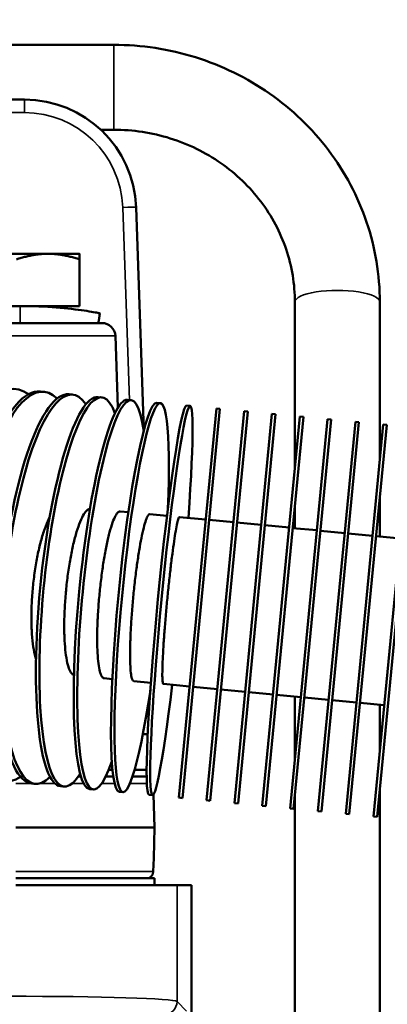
# Model space of a CAD drawing. Header units: inches. Extents: x 1 to 237, y 4 to 150.
# Tile 86 of 151: x 121 to 122.64, y 127.58 to 131.99. Entities that reach past the tile are written whole.
import ezdxf

# ---------------------------------------------------------------- set-up
doc = ezdxf.new("R2010")
doc.units = ezdxf.units.IN
doc.header["$LTSCALE"] = 7
doc.header["$MEASUREMENT"] = 0
for name, color, linetype, lineweight in [('Dimension (ANSI)', 7, 'Continuous', 25), ('Visible (ANSI)', 7, 'Continuous', 50), ('Visible Narrow (ANSI)', 7, 'Continuous', 35)]:
    doc.layers.add(name, color=color, linetype=linetype, lineweight=lineweight)
doc.styles.add('Dimension Text', font='tahoma.ttf')
doc.dimstyles.new('Dual Dimension', dxfattribs={"dimscale": 7, "dimtxt": 0.12, "dimasz": 0.098425, "dimexe": 0.125, "dimexo": 0.0625, "dimgap": 0.031496, "dimtad": 0, "dimtih": 1, "dimtoh": 1, "dimrnd": 1e-08, "dimzin": 4, "dimdsep": 46, "dimtxsty": 'Dimension Text', "dimcen": 0.09, "dimdle": 0.393701, "dimclrd": 256, "dimclre": 256, "dimclrt": 256, "dimadec": 0, "dimazin": 1, "dimtfac": 1, "dimtofl": 0, "dimtmove": 0, "dimatfit": 3, "dimfxl": 1, "dimtolj": 1, "dimtzin": 4, "dimlwd": -1, "dimlwe": -1, "dimarcsym": 0})

# ---------------------------------------------------------------- blocks, each defined once
blk = doc.blocks.new('*D10')
at = {"layer": 'Defpoints', "color": 0, "transparency": 16777216}
for p in [(131.3383, 137.621), (131.3383, 124.9932), (102.5867, 109.4322)]:
    blk.add_point(p, dxfattribs=at)
at = {"layer": 'Dimension (ANSI)', "transparency": 16777216}
for p, q in [((102.5867, 109.8697), (102.5867, 138.496)), ((131.3383, 125.4307), (131.3383, 138.496)), ((103.2756, 137.621), (113.0514, 137.621)), ((130.6494, 137.621), (120.8736, 137.621))]:
    blk.add_line(p, q, dxfattribs=at)
for points in [[(103.2756, 137.7358), (103.2756, 137.5062), (102.5867, 137.621)], [(130.6494, 137.7358), (130.6494, 137.5062), (131.3383, 137.621)]]:
    blk.add_solid(points, dxfattribs=at)
at = {"layer": 'Dimension (ANSI)', "transparency": 16777216, "insert": (116.9625, 137.621), "char_height": 0.84, "attachment_point": 5, "style": 'Dimension Text'}
blk.add_mtext('\\A1;{\\H3.0x;(}\\S28.75^ 730.3 mm;{\\H3.0x;)}', dxfattribs=at)

msp = doc.modelspace()

# ---------------------------------------------------------------- linework, layer by layer
at = {"layer": 'Visible (ANSI)'}
for p, q in [((119.6655, 131.8767), (121.4185, 131.8767)), ((121.0185, 131.6317), (119.9939, 131.6317)), ((121.2673, 131.4967), (121.2673, 131.4967)), ((121.3601, 131.4967), (121.4185, 131.4967)), ((121.553, 130.1515), (121.5182, 131.1491)), ((121.124, 130.9417), (120.843, 130.9417)), ((121.2645, 130.9417), (121.124, 130.9417)), ((121.2645, 130.7077), (121.2645, 130.9166)), ((120.9975, 130.7077), (121.0001, 130.7077)), ((121.2645, 130.7077), (121.0001, 130.7077)), ((121.171, 130.7006), (121.171, 130.7077)), ((122.2285, 130.7254), (122.2285, 129.9853)), ((122.6085, 130.7254), (122.6085, 130.0193)), ((120.6014, 130.6317), (121.3656, 130.6317)), ((121.4255, 130.5738), (121.4367, 130.253)), ((121.0905, 130.3253), (121.1057, 130.3239)), ((121.2185, 130.313), (121.234, 130.3115)), ((121.3482, 130.3005), (121.3638, 130.299)), ((121.4793, 130.2879), (121.495, 130.2864)), ((121.6114, 130.2752), (121.6272, 130.2737)), ((121.7441, 130.2624), (121.76, 130.2609)), ((121.8772, 130.2496), (121.7095, 128.5077)), ((121.7254, 128.5061), (121.8931, 130.2481)), ((122.0016, 130.2376), (121.8339, 128.4957)), ((121.8498, 128.4941), (122.0176, 130.2361)), ((121.8772, 130.2496), (121.8931, 130.2481)), ((122.1261, 130.2256), (121.9583, 128.4837)), ((121.9743, 128.4822), (122.142, 130.2241)), ((122.0016, 130.2376), (122.0176, 130.2361)), ((122.2505, 130.2137), (122.0828, 128.4717)), ((122.0987, 128.4702), (122.2664, 130.2121)), ((122.1261, 130.2256), (122.142, 130.2241)), ((122.2505, 130.2137), (122.2664, 130.2121)), ((122.3749, 130.2017), (122.2072, 128.4597)), ((122.2231, 128.4582), (122.3908, 130.2001)), ((122.4993, 130.1897), (122.3316, 128.4478)), ((122.3475, 128.4462), (122.5153, 130.1882)), ((122.3749, 130.2017), (122.3908, 130.2001)), ((122.6238, 130.1777), (122.456, 128.4358)), ((122.472, 128.4342), (122.6397, 130.1762)), ((122.4993, 130.1897), (122.5153, 130.1882)), ((122.6238, 130.1777), (122.6397, 130.1762)), ((122.7482, 130.1657), (122.5805, 128.4238)), ((122.5964, 128.4223), (122.7641, 130.1642)), ((122.2285, 129.8184), (122.2285, 129.7135)), ((122.6085, 129.8523), (122.6085, 129.6769)), ((121.4838, 129.7852), (121.4471, 129.7887)), ((121.6563, 129.7686), (121.5793, 129.776)), ((121.8293, 129.7519), (121.7121, 129.7632)), ((121.9537, 129.7399), (121.8452, 129.7504)), ((122.0781, 129.7279), (121.9696, 129.7384)), ((122.2026, 129.716), (122.0941, 129.7264)), ((122.327, 129.704), (122.2185, 129.7144)), ((122.4514, 129.692), (122.3429, 129.7024)), ((122.5758, 129.68), (122.4673, 129.6905)), ((122.7003, 129.668), (122.5918, 129.6785)), ((121.3752, 129.0422), (121.4119, 129.0386)), ((121.5074, 129.0294), (121.5844, 129.022)), ((121.6402, 129.0166), (121.7574, 129.0054)), ((121.8818, 128.9934), (121.7733, 129.0038)), ((122.0063, 128.9814), (121.8978, 128.9918)), ((122.1307, 128.9694), (122.0222, 128.9799)), ((122.2551, 128.9574), (122.1466, 128.9679)), ((122.2285, 128.96), (122.2285, 128.6812)), ((122.3795, 128.9454), (122.271, 128.9559)), ((122.5039, 128.9335), (122.3955, 128.9439)), ((122.6284, 128.9215), (122.5199, 128.9319)), ((122.6085, 128.9234), (122.6085, 128.7151)), ((121.5704, 128.7917), (121.5485, 128.7917)), ((121.3955, 128.6317), (121.4128, 128.6317)), ((121.5112, 128.6317), (121.5655, 128.6317)), ((121.2596, 128.6017), (121.2719, 128.6017)), ((121.3821, 128.6017), (121.4165, 128.6017)), ((121.5019, 128.6017), (121.5656, 128.6017)), ((121.0508, 128.5711), (121.0662, 128.5696)), ((121.1805, 128.5586), (121.1961, 128.5571)), ((121.3116, 128.546), (121.3273, 128.5445)), ((122.6085, 128.5481), (122.6085, 125.4448)), ((121.4436, 128.5333), (121.4595, 128.5317)), ((121.5764, 128.5205), (121.5923, 128.5189)), ((121.5966, 128.5221), (121.6005, 128.3742)), ((121.7095, 128.5077), (121.7254, 128.5061)), ((121.8339, 128.4957), (121.8498, 128.4941)), ((122.2285, 128.5142), (122.2285, 127.4816)), ((121.9583, 128.4837), (121.9743, 128.4822)), ((122.0828, 128.4717), (122.0987, 128.4702)), ((122.2072, 128.4597), (122.2231, 128.4582)), ((122.3316, 128.4478), (122.3475, 128.4462)), ((122.456, 128.4358), (122.472, 128.4342)), ((122.5805, 128.4238), (122.5964, 128.4223)), ((120.9805, 128.3742), (121.6005, 128.3742)), ((121.6005, 128.3742), (121.5969, 128.2368)), ((121.5953, 128.1768), (121.5969, 128.2368)), ((121.6005, 128.1467), (120.9805, 128.1467)), ((121.6005, 128.1467), (121.6005, 128.1167)), ((120.9805, 128.1167), (121.2536, 128.1167)), ((121.2536, 128.1167), (121.7014, 128.1167)), ((121.7655, 128.1167), (121.7014, 128.1167)), ((121.7655, 127.5372), (121.7655, 128.1167))]:
    msp.add_line(p, q, dxfattribs=at)
for centre, radius, start, end in [((121.0185, 131.1317), 0.5, 2, 90), ((121.3656, 130.5717), 0.06, 2, 90), ((121.5373, 128.8817), 0.06, 47.4363, 53.5477), ((121.5643, 128.5707), 0.031, 87.6295, 90), ((121.5643, 128.1777), 0.031, 270, 358.5)]:
    msp.add_arc(centre, radius, start, end, dxfattribs=at)
for centre, major_axis, ratio, start_param, end_param in [((120.8956, 129.4651), (0.0839, 0.871), 0.347305, 6.084719, 9.623244), ((121.0219, 129.4529), (0.0839, 0.871), 0.299363, 6.045469, 9.662494), ((121.1501, 129.4406), (0.0839, 0.871), 0.250653, 5.988634, 9.719329), ((121.28, 129.4281), (0.0839, 0.871), 0.201299, 5.897922, 9.810042), ((121.4112, 129.4154), (0.0839, 0.871), 0.151428, 5.726035, 9.981928), ((121.5433, 129.4027), (0.0839, 0.871), 0.101168, 5.198483, 10.50948), ((121.0067, 129.4544), (-0.0839, -0.871), 0.299363, 3.141593, 6.283185), ((121.1347, 129.442), (-0.0839, -0.871), 0.250653, 3.141593, 6.283185), ((121.2644, 129.4296), (-0.0839, -0.871), 0.201299, 3.141593, 6.283185), ((121.6762, 129.3899), (0.0839, 0.871), 0.050649, 5.1553, 10.552663), ((121.3954, 129.4169), (-0.0839, -0.871), 0.151428, 3.141593, 6.283185), ((121.5275, 129.4042), (-0.0839, -0.871), 0.101168, 3.141593, 6.283185), ((121.6602, 129.3914), (-0.0839, -0.871), 0.050649, 3.141593, 6.283185)]:
    msp.add_ellipse(centre, major_axis=major_axis, ratio=ratio, start_param=start_param, end_param=end_param, dxfattribs=at)
for points, knots in [([(121.4185, 131.8767), (121.5423, 131.8767), (121.6662, 131.8578), (121.9021, 131.7841), (122.0142, 131.7293), (122.2159, 131.5884), (122.3054, 131.5025), (122.4528, 131.3075), (122.5106, 131.1985), (122.5885, 130.9681), (122.6085, 130.8468), (122.6085, 130.7254)], [1.570796, 1.570796, 1.570796, 1.570796, 1.884956, 1.884956, 2.199115, 2.199115, 2.513274, 2.513274, 2.827433, 2.827433, 3.141593, 3.141593, 3.141593, 3.141593]), ([(121.4185, 131.4967), (121.5041, 131.4967), (121.5896, 131.4836), (121.752, 131.4329), (121.8289, 131.3952), (121.9661, 131.2994), (122.0265, 131.2413), (122.1253, 131.1105), (122.1638, 131.0379), (122.2153, 130.8854), (122.2285, 130.8054), (122.2285, 130.7255), (122.2285, 130.7254), (122.2285, 130.7254)], [1.570796, 1.570796, 1.570796, 1.570796, 1.884917, 1.884917, 2.199076, 2.199076, 2.513236, 2.513236, 2.827395, 2.827395, 3.141554, 3.141554, 3.141593, 3.141593, 3.141593, 3.141593]), ([(120.796, 130.7006), (120.751, 130.6969), (120.6692, 130.6867), (120.604, 130.6742), (120.6115, 130.6742), (120.6922, 130.687), (120.8309, 130.7029), (120.9441, 130.7077), (121.0001, 130.7077)], [-1.090933, -1.090933, -1.090933, -1.090933, -0.673198, -0.224399, 0.224399, 0.673198, 1.121997, 1.570796, 1.570796, 1.570796, 1.570796]), ([(121.0001, 130.7077), (121.0562, 130.7077), (121.167, 130.7029), (121.2963, 130.687), (121.3497, 130.6768), (121.3566, 130.675), (121.3566, 130.6748)], [1.570796, 1.570796, 1.570796, 1.570796, 2.019595, 2.468394, 2.917193, 3.097899, 3.097899, 3.097899, 3.097899]), ([(121.3121, 129.8012), (121.3085, 129.8007), (121.3046, 129.7988), (121.2951, 129.7911), (121.2896, 129.7841), (121.2793, 129.7673), (121.2737, 129.756), (121.2626, 129.7289), (121.2571, 129.7131), (121.2474, 129.6811), (121.2423, 129.6621), (121.2326, 129.6208), (121.2281, 129.5987), (121.2205, 129.5565), (121.2166, 129.5325), (121.2099, 129.4834), (121.2071, 129.4583), (121.2048, 129.4353), (121.2026, 129.4123), (121.2006, 129.3871), (121.1979, 129.3376), (121.1971, 129.3133), (121.1965, 129.2704), (121.1967, 129.2478), (121.1983, 129.2055), (121.1997, 129.1858), (121.2031, 129.1526), (121.2055, 129.1361), (121.2112, 129.1074), (121.2146, 129.0952), (121.2214, 129.0767), (121.2256, 129.0687), (121.2334, 129.0594), (121.2369, 129.0569), (121.2403, 129.0556)], [4.278467, 4.278467, 4.278467, 4.278467, 4.408223, 4.408223, 4.584554, 4.584554, 4.760883, 4.760883, 4.937213, 4.937213, 5.11354, 5.11354, 5.289868, 5.289868, 5.466194, 5.466194, 5.64252, 5.64252, 5.64252, 5.818847, 5.818847, 5.995174, 5.995174, 6.171502, 6.171502, 6.34783, 6.34783, 6.524159, 6.524159, 6.700488, 6.700488, 6.876818, 6.876818, 7.006574, 7.006574, 7.006574, 7.006574]), ([(121.4471, 129.7887), (121.4436, 129.789), (121.4396, 129.7871), (121.4312, 129.778), (121.4268, 129.7709), (121.4187, 129.7539), (121.4142, 129.7425), (121.4051, 129.7152), (121.4006, 129.6993), (121.3926, 129.6672), (121.3883, 129.648), (121.38, 129.6067), (121.3761, 129.5845), (121.3693, 129.5421), (121.3659, 129.5181), (121.3596, 129.469), (121.3569, 129.4439), (121.3546, 129.4209), (121.3524, 129.3978), (121.3503, 129.3726), (121.3471, 129.3232), (121.3459, 129.299), (121.3445, 129.2562), (121.3441, 129.2337), (121.3443, 129.1915), (121.3449, 129.1719), (121.3467, 129.1388), (121.3481, 129.1223), (121.3517, 129.0938), (121.354, 129.0818), (121.3587, 129.0635), (121.3616, 129.0556), (121.3681, 129.0451), (121.3717, 129.0425), (121.3752, 129.0422)], [4.231892, 4.231892, 4.231892, 4.231892, 4.408223, 4.408223, 4.584554, 4.584554, 4.760883, 4.760883, 4.937213, 4.937213, 5.11354, 5.11354, 5.289868, 5.289868, 5.466194, 5.466194, 5.64252, 5.64252, 5.64252, 5.818846, 5.818846, 5.995173, 5.995173, 6.1715, 6.1715, 6.347828, 6.347828, 6.524157, 6.524157, 6.700486, 6.700486, 6.876817, 6.876817, 7.053149, 7.053149, 7.053149, 7.053149]), ([(121.5793, 129.776), (121.577, 129.7762), (121.5742, 129.7742), (121.5683, 129.7648), (121.5651, 129.7576), (121.5591, 129.7403), (121.5557, 129.7288), (121.5488, 129.7013), (121.5453, 129.6853), (121.5388, 129.6531), (121.5353, 129.6338), (121.5285, 129.5924), (121.5251, 129.5701), (121.5193, 129.5277), (121.5162, 129.5037), (121.5104, 129.4545), (121.5078, 129.4294), (121.5056, 129.4063), (121.5034, 129.3833), (121.5012, 129.3581), (121.4974, 129.3088), (121.4959, 129.2846), (121.4935, 129.2418), (121.4926, 129.2194), (121.4914, 129.1773), (121.4911, 129.1578), (121.4913, 129.1249), (121.4917, 129.1085), (121.4932, 129.0802), (121.4944, 129.0683), (121.497, 129.0502), (121.4987, 129.0424), (121.5027, 129.0322), (121.5051, 129.0296), (121.5074, 129.0294)], [4.231892, 4.231892, 4.231892, 4.231892, 4.408223, 4.408223, 4.584554, 4.584554, 4.760883, 4.760883, 4.937213, 4.937213, 5.11354, 5.11354, 5.289868, 5.289868, 5.466194, 5.466194, 5.64252, 5.64252, 5.64252, 5.818846, 5.818846, 5.995173, 5.995173, 6.1715, 6.1715, 6.347828, 6.347828, 6.524157, 6.524157, 6.700486, 6.700486, 6.876817, 6.876817, 7.053149, 7.053149, 7.053149, 7.053149]), ([(121.1318, 129.7634), (121.1305, 129.761), (121.1293, 129.7585), (121.1214, 129.7425), (121.115, 129.7268), (121.1037, 129.695), (121.0978, 129.676), (121.0868, 129.6349), (121.0817, 129.6128), (121.0732, 129.5707), (121.0689, 129.5467), (121.0617, 129.4977), (121.0588, 129.4726), (121.0565, 129.4496), (121.0543, 129.4265), (121.0525, 129.4013), (121.0502, 129.3518), (121.0497, 129.3275), (121.0501, 129.2845), (121.0508, 129.2619), (121.0538, 129.2195), (121.056, 129.1997), (121.061, 129.1663), (121.0643, 129.1497), (121.069, 129.1324), (121.0697, 129.1298), (121.0705, 129.1272)], [4.727209, 4.727209, 4.727209, 4.727209, 4.760883, 4.760883, 4.937213, 4.937213, 5.11354, 5.11354, 5.289868, 5.289868, 5.466194, 5.466194, 5.64252, 5.64252, 5.64252, 5.818846, 5.818846, 5.995173, 5.995173, 6.1715, 6.1715, 6.347828, 6.347828, 6.524157, 6.524157, 6.557831, 6.557831, 6.557831, 6.557831]), ([(121.7121, 129.7632), (121.7109, 129.7633), (121.7094, 129.7611), (121.706, 129.7516), (121.7041, 129.7442), (121.7002, 129.7268), (121.6979, 129.7151), (121.6931, 129.6874), (121.6906, 129.6713), (121.6858, 129.6389), (121.6831, 129.6196), (121.6777, 129.578), (121.6749, 129.5557), (121.6699, 129.5132), (121.6672, 129.4891), (121.662, 129.4399), (121.6595, 129.4148), (121.6572, 129.3917), (121.655, 129.3687), (121.6527, 129.3435), (121.6485, 129.2942), (121.6465, 129.2701), (121.6433, 129.2274), (121.6418, 129.205), (121.6392, 129.1631), (121.6381, 129.1436), (121.6366, 129.1109), (121.6361, 129.0946), (121.6355, 129.0665), (121.6355, 129.0547), (121.6359, 129.0368), (121.6364, 129.0292), (121.638, 129.0191), (121.639, 129.0167), (121.6402, 129.0166)], [4.231892, 4.231892, 4.231892, 4.231892, 4.408223, 4.408223, 4.584554, 4.584554, 4.760883, 4.760883, 4.937213, 4.937213, 5.11354, 5.11354, 5.289868, 5.289868, 5.466194, 5.466194, 5.64252, 5.64252, 5.64252, 5.818846, 5.818846, 5.995173, 5.995173, 6.1715, 6.1715, 6.347828, 6.347828, 6.524157, 6.524157, 6.700486, 6.700486, 6.876817, 6.876817, 7.053149, 7.053149, 7.053149, 7.053149])]:
    msp.add_open_spline(points, degree=3, knots=knots, dxfattribs=at)
for points in [[(121.124, 130.9417), (121.0588, 130.9417), (120.9835, 130.9166)], [(121.2645, 130.9166), (121.1892, 130.9417), (121.124, 130.9417)], [(121.2645, 130.9417), (121.2645, 130.9417), (121.2645, 130.9166)]]:
    msp.add_rational_spline(points, [1, 1.0379548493, 1], degree=2, dxfattribs=at)
msp.add_open_spline([(121.3566, 130.6748), (121.354, 130.6604), (121.3515, 130.646), (121.3489, 130.6317)], degree=3, dxfattribs=at)
at = {"layer": 'Visible Narrow (ANSI)'}
for p, q in [((121.4185, 131.4967), (121.4185, 131.8767)), ((121.0185, 131.5738), (121.0185, 131.6317)), ((120.2273, 131.5738), (121.0185, 131.5738)), ((121.4582, 131.1491), (121.4883, 130.287)), ((121.0001, 130.6317), (121.0001, 130.7077)), ((120.6365, 130.5738), (121.4255, 130.5738)), ((121.5753, 128.8838), (121.5653, 128.8838)), ((121.0477, 128.5715), (120.9805, 128.5715)), ((121.1546, 128.5715), (121.0871, 128.5715)), ((121.2839, 128.5715), (121.2331, 128.5715)), ((121.4221, 128.5715), (121.3647, 128.5715)), ((121.5665, 128.5715), (121.4907, 128.5715)), ((120.9805, 128.1768), (121.5953, 128.1768)), ((121.7014, 127.5957), (121.7014, 128.1167)), ((121.7443, 127.5527), (121.7014, 127.5957))]:
    msp.add_line(p, q, dxfattribs=at)
msp.add_arc((121.0185, 131.1338), 0.44, 2, 90, dxfattribs=at)
for centre, major_axis, ratio, start_param, end_param in [((121.4582, 131.147), (0.06, 0.0021), 0.034878, 0, 1.569578), ((122.4185, 130.7254), (0.19, 0), 0.275778, 0, 3.141593), ((120.9518, 127.5948), (-0.75, 0), 0.032127, 3.176499, 4.712389), ((121.6414, 127.5957), (-0.0424, -0.0424), 0.998783, 0.786007, 2.355586)]:
    msp.add_ellipse(centre, major_axis=major_axis, ratio=ratio, start_param=start_param, end_param=end_param, dxfattribs=at)

# ---------------------------------------------------------------- dimensions: what is measured, and where the dimension line sits
at = {"layer": 'Dimension (ANSI)'}
dim = msp.add_linear_dim(base=(131.3383, 137.621), p1=(102.5867, 109.4322), p2=(131.3383, 124.9932), angle=180, text='{\\H3.0x;(}\\S<>^ 730.3 mm;{\\H3.0x;)}', dimstyle='Dual Dimension', override={"dimgap": 0.031496, "dimtih": 0, "dimtoh": 0, "dimdec": 2, "dimpost": '\\X', "dimtol": 0, "dimlim": 0, "dimtp": 0, "dimtm": 0, "dimtdec": 2, "dimatfit": 1}, dxfattribs=at)
dim.commit()
dim.dimension.update_dxf_attribs({"geometry": '*D10', "text_midpoint": (116.9625, 137.621), "dimtype": 160})

doc.saveas('drawing.dxf')
